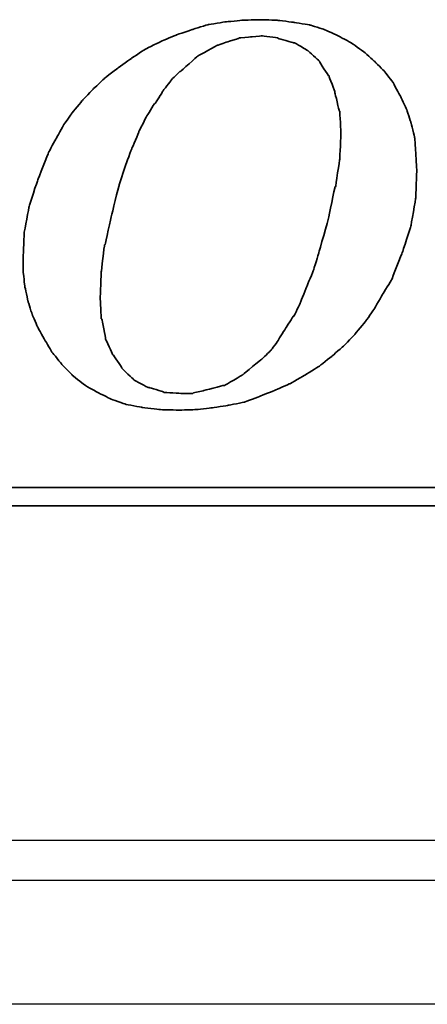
# Model space of a CAD drawing. Header units: millimetres. Extents: x 2891 to 6329, y -1599 to 860.
# Tile 94 of 256: x 3765 to 3770, y -1260 to -1248. Entities that reach past the tile are written whole.
import ezdxf
from ezdxf.lldxf.tags import DXFTag

# ---------------------------------------------------------------- set-up
doc = ezdxf.new("R2010")
doc.units = ezdxf.units.MM
doc.layers.get('0').update_dxf_attribs({"linetype": 'CONTINUOUS'})
doc.layers.add('DIM', color=4, linetype='CONTINUOUS')
doc.layers.add('layer 1', color=7, linetype='CONTINUOUS')
tags = doc.linetypes.add('DASHED', pattern=[25.72, 12.86, -12.86]).pattern_tags.tags
tags[6:7] = [DXFTag(74, 4), DXFTag(75, 0), DXFTag(340, '0'), DXFTag(46, 0.0), DXFTag(50, 0.0), DXFTag(44, 0.0), DXFTag(45, 0.0)]
tags[4:5] = [DXFTag(74, 4), DXFTag(75, 0), DXFTag(340, '0'), DXFTag(46, 0.0), DXFTag(50, 0.0), DXFTag(44, 0.0), DXFTag(45, 0.0)]

# ---------------------------------------------------------------- blocks, each defined once
blk = doc.blocks.new('TBI MOTION logo(完整正式版)')
at = {"layer": 'layer 1', "color": 22, "lineweight": 35}
for points, knots in [([(35.79625, -6.98375), (35.79625, -6.98375), (36.23125, -7.43875), (36.23125, -7.43875), (36.23125, -7.43875), (36.23125, -7.43875), (36.75625, -7.87125), (36.75625, -7.87125), (36.75625, -7.87125), (36.75625, -7.87125), (37.33125, -8.20375), (37.33125, -8.20375), (37.33125, -8.20375), (37.33125, -8.20375), (37.95625, -8.51875), (37.95625, -8.51875), (37.95625, -8.51875), (37.95625, -8.51875), (38.62625, -8.75875), (38.62625, -8.75875), (38.62625, -8.75875), (38.62625, -8.75875), (39.37125, -8.90375), (39.37125, -8.90375), (39.37125, -8.90375), (39.37125, -8.90375), (40.14125, -8.99875), (40.14125, -8.99875), (40.14125, -8.99875), (40.14125, -8.99875), (41.02625, -9.02375), (41.02625, -9.02375), (41.02625, -9.02375), (41.02625, -9.02375), (41.74625, -8.99875), (41.74625, -8.99875), (41.74625, -8.99875), (41.74625, -8.99875), (42.46625, -8.92375), (42.46625, -8.92375), (42.46625, -8.92375), (42.46625, -8.92375), (43.21125, -8.80625), (43.21125, -8.80625), (43.21125, -8.80625), (43.21125, -8.80625), (43.93125, -8.66375), (43.93125, -8.66375), (43.93125, -8.66375), (43.93125, -8.66375), (44.62625, -8.39875), (44.62625, -8.39875), (44.62625, -8.39875), (44.62625, -8.39875), (45.29625, -8.13375), (45.29625, -8.13375), (45.29625, -8.13375), (45.29625, -8.13375), (45.94625, -7.84375), (45.94625, -7.84375), (45.94625, -7.84375), (45.94625, -7.84375), (46.61625, -7.46375), (46.61625, -7.46375), (46.61625, -7.46375), (46.61625, -7.46375), (47.24125, -7.07875), (47.24125, -7.07875), (47.24125, -7.07875), (47.24125, -7.07875), (47.81625, -6.62375), (47.81625, -6.62375), (47.81625, -6.62375), (47.81625, -6.62375), (48.36875, -6.14375), (48.36875, -6.14375), (48.36875, -6.14375), (48.36875, -6.14375), (48.84625, -5.64125), (48.84625, -5.64125), (48.84625, -5.64125), (48.84625, -5.64125), (49.32625, -5.06375), (49.32625, -5.06375), (49.32625, -5.06375), (49.32625, -5.06375), (49.71125, -4.51374), (49.71125, -4.51374), (49.71125, -4.51374), (49.71125, -4.51374), (50.09625, -3.83874), (50.09625, -3.83874), (50.09625, -3.83874), (50.09625, -3.83874), (50.48125, -3.21374), (50.48125, -3.21374), (50.48125, -3.21374), (50.48125, -3.21374), (50.96125, -1.99125), (50.96125, -1.99125), (50.96125, -1.99125), (50.96125, -1.99125), (51.34375, -0.81875), (51.34375, -0.81875), (51.34375, -0.81875), (51.34375, -0.81875), (51.56125, 0.45624), (51.56125, 0.45624), (51.56125, 0.45624), (51.56125, 0.45624), (51.60625, 1.67624), (51.60625, 1.67624), (51.60625, 1.67624), (51.60625, 1.67624), (51.56125, 2.44625), (51.56125, 2.44625), (51.56125, 2.44625), (51.56125, 2.44625), (51.51125, 3.14125), (51.51125, 3.14125), (51.51125, 3.14125), (51.51125, 3.14125), (51.34375, 3.81125), (51.34375, 3.81125), (51.34375, 3.81125), (51.34375, 3.81125), (51.15125, 4.41125), (51.15125, 4.41125), (51.15125, 4.41125), (51.15125, 4.41125), (50.86125, 5.01125), (50.86125, 5.01125), (50.86125, 5.01125), (50.86125, 5.01125), (50.55125, 5.58875), (50.55125, 5.58875), (50.55125, 5.58875), (50.55125, 5.58875), (50.16625, 6.09125), (50.16625, 6.09125), (50.16625, 6.09125), (50.16625, 6.09125), (49.71125, 6.54875), (49.71125, 6.54875), (49.71125, 6.54875), (49.71125, 6.54875), (49.23125, 6.98125), (49.23125, 6.98125), (49.23125, 6.98125), (49.23125, 6.98125), (48.67875, 7.36625), (48.67875, 7.36625), (48.67875, 7.36625), (48.67875, 7.36625), (48.10375, 7.67625), (48.10375, 7.67625), (48.10375, 7.67625), (48.10375, 7.67625), (47.48125, 7.96375), (47.48125, 7.96375), (47.48125, 7.96375), (47.48125, 7.96375), (46.85625, 8.15625), (46.85625, 8.15625), (46.85625, 8.15625), (46.85625, 8.15625), (46.13625, 8.27624), (46.13625, 8.27624), (46.13625, 8.27624), (46.13625, 8.27624), (45.39125, 8.37125), (45.39125, 8.37125), (45.39125, 8.37125), (45.39125, 8.37125), (44.62625, 8.39624), (44.62625, 8.39624), (44.62625, 8.39624), (44.62625, 8.39624), (43.83625, 8.37125), (43.83625, 8.37125), (43.83625, 8.37125), (43.83625, 8.37125), (43.09125, 8.30125), (43.09125, 8.30125), (43.09125, 8.30125), (43.09125, 8.30125), (42.32125, 8.18125), (42.32125, 8.18125), (42.32125, 8.18125), (42.32125, 8.18125), (41.62875, 7.96375), (41.62875, 7.96375), (41.62875, 7.96375), (41.62875, 7.96375), (40.90625, 7.72625), (40.90625, 7.72625), (40.90625, 7.72625), (40.90625, 7.72625), (40.23624, 7.43625), (40.23624, 7.43625), (40.23624, 7.43625), (40.23624, 7.43625), (39.54124, 7.10125), (39.54124, 7.10125), (39.54124, 7.10125), (39.54124, 7.10125), (38.91625, 6.69125), (38.91625, 6.69125), (38.91625, 6.69125), (38.91625, 6.69125), (38.31625, 6.26125), (38.31625, 6.26125), (38.31625, 6.26125), (38.31625, 6.26125), (37.69125, 5.78125), (37.69125, 5.78125), (37.69125, 5.78125), (37.69125, 5.78125), (37.18625, 5.30125), (37.18625, 5.30125), (37.18625, 5.30125), (37.18625, 5.30125), (36.70625, 4.79624), (36.70625, 4.79624), (36.70625, 4.79624), (36.70625, 4.79624), (36.23125, 4.22125), (36.23125, 4.22125), (36.23125, 4.22125), (36.23125, 4.22125), (35.87124, 3.69375), (35.87124, 3.69375), (35.87124, 3.69375), (35.87124, 3.69375), (35.53125, 3.09125), (35.53125, 3.09125), (35.53125, 3.09125), (35.53125, 3.09125), (35.19875, 2.47125), (35.19875, 2.47125), (35.19875, 2.47125), (35.19875, 2.47125), (34.71625, 1.24625), (34.71625, 1.24625), (34.71625, 1.24625), (34.71625, 1.24625), (34.33125, 0.06874), (34.33125, 0.06874), (34.33125, 0.06874), (34.33125, 0.06874), (34.11625, -1.07875), (34.11625, -1.07875), (34.11625, -1.07875), (34.11625, -1.07875), (34.07125, -2.15875), (34.07125, -2.15875), (34.07125, -2.15875), (34.07125, -2.15875), (34.07125, -2.85375), (34.07125, -2.85375), (34.07125, -2.85375), (34.07125, -2.85375), (34.14125, -3.50375), (34.14125, -3.50375), (34.14125, -3.50375), (34.14125, -3.50375), (34.28625, -4.17375), (34.28625, -4.17375), (34.28625, -4.17375), (34.28625, -4.17375), (34.47625, -4.77624), (34.47625, -4.77624), (34.47625, -4.77624), (34.47625, -4.77624), (34.71625, -5.32625), (34.71625, -5.32625), (34.71625, -5.32625), (34.71625, -5.32625), (35.05375, -5.92875), (35.05375, -5.92875), (35.05375, -5.92875), (35.05375, -5.92875), (35.36375, -6.45375), (35.36375, -6.45375), (35.36375, -6.45375), (35.36375, -6.45375), (35.79625, -6.98375), (35.79625, -6.98375)], [0, 0, 0, 0, 0.01388889, 0.01388889, 0.01388889, 0.0138889, 0.02777778, 0.02777778, 0.02777778, 0.02777779, 0.04166667, 0.04166667, 0.04166667, 0.04166668, 0.05555556, 0.05555556, 0.05555556, 0.05555557, 0.06944444, 0.06944444, 0.06944444, 0.06944445, 0.08333333, 0.08333333, 0.08333333, 0.08333334, 0.09722222, 0.09722222, 0.09722222, 0.09722223, 0.11111111, 0.11111111, 0.11111111, 0.11111112, 0.125, 0.125, 0.125, 0.12500001, 0.13888889, 0.13888889, 0.13888889, 0.1388889, 0.15277778, 0.15277778, 0.15277778, 0.15277779, 0.16666667, 0.16666667, 0.16666667, 0.16666668, 0.18055556, 0.18055556, 0.18055556, 0.18055557, 0.19444444, 0.19444444, 0.19444444, 0.19444445, 0.20833333, 0.20833333, 0.20833333, 0.20833334, 0.22222222, 0.22222222, 0.22222222, 0.22222223, 0.23611111, 0.23611111, 0.23611111, 0.23611112, 0.25, 0.25, 0.25, 0.25000001, 0.26388889, 0.26388889, 0.26388889, 0.2638889, 0.27777778, 0.27777778, 0.27777778, 0.27777779, 0.29166667, 0.29166667, 0.29166667, 0.29166668, 0.30555556, 0.30555556, 0.30555556, 0.30555557, 0.31944444, 0.31944444, 0.31944444, 0.31944445, 0.33333333, 0.33333333, 0.33333333, 0.33333334, 0.34722222, 0.34722222, 0.34722222, 0.34722223, 0.36111111, 0.36111111, 0.36111111, 0.36111112, 0.375, 0.375, 0.375, 0.37500001, 0.38888889, 0.38888889, 0.38888889, 0.3888889, 0.40277778, 0.40277778, 0.40277778, 0.40277779, 0.41666667, 0.41666667, 0.41666667, 0.41666668, 0.43055556, 0.43055556, 0.43055556, 0.43055557, 0.44444444, 0.44444444, 0.44444444, 0.44444445, 0.45833333, 0.45833333, 0.45833333, 0.45833334, 0.47222222, 0.47222222, 0.47222222, 0.47222223, 0.48611111, 0.48611111, 0.48611111, 0.48611112, 0.5, 0.5, 0.5, 0.50000001, 0.51388889, 0.51388889, 0.51388889, 0.5138889, 0.52777778, 0.52777778, 0.52777778, 0.52777779, 0.54166667, 0.54166667, 0.54166667, 0.54166668, 0.55555556, 0.55555556, 0.55555556, 0.55555557, 0.56944444, 0.56944444, 0.56944444, 0.56944445, 0.58333333, 0.58333333, 0.58333333, 0.58333334, 0.59722222, 0.59722222, 0.59722222, 0.59722223, 0.61111111, 0.61111111, 0.61111111, 0.61111112, 0.625, 0.625, 0.625, 0.62500001, 0.63888889, 0.63888889, 0.63888889, 0.6388889, 0.65277778, 0.65277778, 0.65277778, 0.65277779, 0.66666667, 0.66666667, 0.66666667, 0.66666668, 0.68055556, 0.68055556, 0.68055556, 0.68055557, 0.69444444, 0.69444444, 0.69444444, 0.69444445, 0.70833333, 0.70833333, 0.70833333, 0.70833334, 0.72222222, 0.72222222, 0.72222222, 0.72222223, 0.73611111, 0.73611111, 0.73611111, 0.73611112, 0.75, 0.75, 0.75, 0.75000001, 0.76388889, 0.76388889, 0.76388889, 0.7638889, 0.77777778, 0.77777778, 0.77777778, 0.77777779, 0.79166667, 0.79166667, 0.79166667, 0.79166668, 0.80555556, 0.80555556, 0.80555556, 0.80555557, 0.81944444, 0.81944444, 0.81944444, 0.81944445, 0.83333333, 0.83333333, 0.83333333, 0.83333334, 0.84722222, 0.84722222, 0.84722222, 0.84722223, 0.86111111, 0.86111111, 0.86111111, 0.86111112, 0.875, 0.875, 0.875, 0.87500001, 0.88888889, 0.88888889, 0.88888889, 0.8888889, 0.90277778, 0.90277778, 0.90277778, 0.90277779, 0.91666667, 0.91666667, 0.91666667, 0.91666668, 0.93055556, 0.93055556, 0.93055556, 0.93055557, 0.94444444, 0.94444444, 0.94444444, 0.94444445, 0.95833333, 0.95833333, 0.95833333, 0.95833334, 0.97222222, 0.97222222, 0.97222222, 0.97222223, 0.98611111, 0.98611111, 0.98611111, 0.98611112, 1, 1, 1, 1]), ([(38.33875, 1.03124), (38.33875, 1.03124), (38.62625, 1.89625), (38.62625, 1.89625), (38.62625, 1.89625), (38.62625, 1.89625), (38.91625, 2.66375), (38.91625, 2.66375), (38.91625, 2.66375), (38.91625, 2.66375), (39.22625, 3.38125), (39.22625, 3.38125), (39.22625, 3.38125), (39.22625, 3.38125), (39.22625, 3.40624), (39.22625, 3.40624), (39.22625, 3.40624), (39.22625, 3.40624), (39.56124, 4.07624), (39.56124, 4.07624), (39.56124, 4.07624), (39.56124, 4.07624), (39.92125, 4.65125), (39.92125, 4.65125), (39.92125, 4.65125), (39.92125, 4.65125), (39.94625, 4.65125), (39.94625, 4.65125), (39.94625, 4.65125), (39.94625, 4.65125), (40.28125, 5.17875), (40.28125, 5.17875), (40.28125, 5.17875), (40.28125, 5.17875), (40.28125, 5.20375), (40.28125, 5.20375), (40.28125, 5.20375), (40.28125, 5.20375), (40.66875, 5.68625), (40.66875, 5.68625), (40.66875, 5.68625), (40.66875, 5.68625), (40.66875, 5.70625), (40.66875, 5.70625), (40.66875, 5.70625), (40.66875, 5.70625), (41.05124, 6.09125), (41.05124, 6.09125), (41.05124, 6.09125), (41.05124, 6.09125), (41.07625, 6.09125), (41.07625, 6.09125), (41.07625, 6.09125), (41.07625, 6.09125), (41.84125, 6.76625), (41.84125, 6.76625), (41.84125, 6.76625), (41.84125, 6.76625), (41.86625, 6.78625), (41.86625, 6.78625), (41.86625, 6.78625), (41.86625, 6.78625), (42.73125, 7.26624), (42.73125, 7.26624), (42.73125, 7.26624), (42.73125, 7.26624), (42.75625, 7.26624), (42.75625, 7.26624), (42.75625, 7.26624), (42.75625, 7.26624), (43.18625, 7.41125), (43.18625, 7.41125), (43.18625, 7.41125), (43.18625, 7.41125), (43.64125, 7.55625), (43.64125, 7.55625), (43.64125, 7.55625), (43.64125, 7.55625), (43.66625, 7.55625), (43.66625, 7.55625), (43.66625, 7.55625), (43.66625, 7.55625), (43.69125, 7.58124), (43.69125, 7.58124), (43.69125, 7.58124), (43.69125, 7.58124), (44.19125, 7.62625), (44.19125, 7.62625), (44.19125, 7.62625), (44.19125, 7.62625), (44.67125, 7.67625), (44.67125, 7.67625), (44.67125, 7.67625), (44.67125, 7.67625), (44.69625, 7.67625), (44.69625, 7.67625), (44.69625, 7.67625), (44.69625, 7.67625), (45.41875, 7.58124), (45.41875, 7.58124), (45.41875, 7.58124), (45.41875, 7.58124), (45.44125, 7.55625), (45.44125, 7.55625), (45.44125, 7.55625), (45.44125, 7.55625), (46.11125, 7.36625), (46.11125, 7.36625), (46.11125, 7.36625), (46.11125, 7.36625), (46.13625, 7.36625), (46.13625, 7.36625), (46.13625, 7.36625), (46.13625, 7.36625), (46.15875, 7.36625), (46.15875, 7.36625), (46.15875, 7.36625), (46.15875, 7.36625), (46.73625, 7.02624), (46.73625, 7.02624), (46.73625, 7.02624), (46.73625, 7.02624), (46.76125, 7.00624), (46.76125, 7.00624), (46.76125, 7.00624), (46.76125, 7.00624), (47.24125, 6.57124), (47.24125, 6.57124), (47.24125, 6.57124), (47.24125, 6.57124), (47.26625, 6.54875), (47.26625, 6.54875), (47.26625, 6.54875), (47.26625, 6.54875), (47.26625, 6.52375), (47.26625, 6.52375), (47.26625, 6.52375), (47.26625, 6.52375), (47.67375, 5.89875), (47.67375, 5.89875), (47.67375, 5.89875), (47.67375, 5.89875), (47.69625, 5.89875), (47.69625, 5.89875), (47.69625, 5.89875), (47.69625, 5.89875), (47.69625, 5.87625), (47.69625, 5.87625), (47.69625, 5.87625), (47.69625, 5.87625), (47.96125, 5.15625), (47.96125, 5.15625), (47.96125, 5.15625), (47.96125, 5.15625), (47.96125, 5.13125), (47.96125, 5.13125), (47.96125, 5.13125), (47.96125, 5.13125), (48.15125, 4.31875), (48.15125, 4.31875), (48.15125, 4.31875), (48.15125, 4.31875), (48.17625, 4.31875), (48.17625, 4.31875), (48.17625, 4.31875), (48.17625, 4.31875), (48.17625, 4.29125), (48.17625, 4.29125), (48.17625, 4.29125), (48.17625, 4.29125), (48.22625, 3.33125), (48.22625, 3.33125), (48.22625, 3.33125), (48.22625, 3.33125), (48.22625, 3.30875), (48.22625, 3.30875), (48.22625, 3.30875), (48.22625, 3.30875), (48.17625, 2.20624), (48.17625, 2.20624), (48.17625, 2.20624), (48.17625, 2.20624), (48.17625, 2.18124), (48.17625, 2.18124), (48.17625, 2.18124), (48.17625, 2.18124), (47.98375, 0.93624), (47.98375, 0.93624), (47.98375, 0.93624), (47.98375, 0.93624), (47.96125, 0.93624), (47.96125, 0.93624), (47.96125, 0.93624), (47.96125, 0.93624), (47.67375, -0.45874), (47.67375, -0.45874), (47.67375, -0.45874), (47.67375, -0.45874), (47.24125, -1.99125), (47.24125, -1.99125), (47.24125, -1.99125), (47.24125, -1.99125), (47.24125, -2.01874), (47.24125, -2.01874), (47.24125, -2.01874), (47.24125, -2.01874), (47.00125, -2.78375), (47.00125, -2.78375), (47.00125, -2.78375), (47.00125, -2.78375), (46.71125, -3.50375), (46.71125, -3.50375), (46.71125, -3.50375), (46.71125, -3.50375), (46.42625, -4.19875), (46.42625, -4.19875), (46.42625, -4.19875), (46.42625, -4.19875), (46.42625, -4.22375), (46.42625, -4.22375), (46.42625, -4.22375), (46.42625, -4.22375), (46.13625, -4.82374), (46.13625, -4.82374), (46.13625, -4.82374), (46.13625, -4.82374), (46.11125, -4.82374), (46.11125, -4.82374), (46.11125, -4.82374), (46.11125, -4.82374), (45.77625, -5.35125), (45.77625, -5.35125), (45.77625, -5.35125), (45.77625, -5.35125), (45.44125, -5.87875), (45.44125, -5.87875), (45.44125, -5.87875), (45.44125, -5.87875), (45.44125, -5.90375), (45.44125, -5.90375), (45.44125, -5.90375), (45.44125, -5.90375), (45.10625, -6.35875), (45.10625, -6.35875), (45.10625, -6.35875), (45.10625, -6.35875), (45.08125, -6.38375), (45.08125, -6.38375), (45.08125, -6.38375), (45.08125, -6.38375), (44.69625, -6.74375), (44.69625, -6.74375), (44.69625, -6.74375), (44.69625, -6.74375), (43.88375, -7.41625), (43.88375, -7.41625), (43.88375, -7.41625), (43.88375, -7.41625), (43.85625, -7.43875), (43.85625, -7.43875), (43.85625, -7.43875), (43.85625, -7.43875), (43.04125, -7.91875), (43.04125, -7.91875), (43.04125, -7.91875), (43.04125, -7.91875), (43.01625, -7.91875), (43.01625, -7.91875), (43.01625, -7.91875), (43.01625, -7.91875), (42.99625, -7.91875), (42.99625, -7.91875), (42.99625, -7.91875), (42.99625, -7.91875), (42.08125, -8.15875), (42.08125, -8.15875), (42.08125, -8.15875), (42.08125, -8.15875), (41.65125, -8.25625), (41.65125, -8.25625), (41.65125, -8.25625), (41.65125, -8.25625), (41.62875, -8.27875), (41.62875, -8.27875), (41.62875, -8.27875), (41.62875, -8.27875), (41.60125, -8.27875), (41.60125, -8.27875), (41.60125, -8.27875), (41.60125, -8.27875), (41.12125, -8.27875), (41.12125, -8.27875), (41.12125, -8.27875), (41.12125, -8.27875), (40.35624, -8.23125), (40.35624, -8.23125), (40.35624, -8.23125), (40.35624, -8.23125), (40.33125, -8.23125), (40.33125, -8.23125), (40.33125, -8.23125), (40.33125, -8.23125), (40.30625, -8.20375), (40.30625, -8.20375), (40.30625, -8.20375), (40.30625, -8.20375), (39.68375, -8.01375), (39.68375, -8.01375), (39.68375, -8.01375), (39.68375, -8.01375), (39.66124, -8.01375), (39.66124, -8.01375), (39.66124, -8.01375), (39.66124, -8.01375), (39.63625, -8.01375), (39.63625, -8.01375), (39.63625, -8.01375), (39.63625, -8.01375), (39.01125, -7.67875), (39.01125, -7.67875), (39.01125, -7.67875), (39.01125, -7.67875), (38.98875, -7.65375), (38.98875, -7.65375), (38.98875, -7.65375), (38.98875, -7.65375), (38.48625, -7.17375), (38.48625, -7.17375), (38.48625, -7.17375), (38.48625, -7.17375), (38.45875, -7.14875), (38.45875, -7.14875), (38.45875, -7.14875), (38.45875, -7.14875), (38.45875, -7.12875), (38.45875, -7.12875), (38.45875, -7.12875), (38.45875, -7.12875), (38.07625, -6.54875), (38.07625, -6.54875), (38.07625, -6.54875), (38.07625, -6.54875), (38.05125, -6.54875), (38.05125, -6.54875), (38.05125, -6.54875), (38.05125, -6.54875), (38.05125, -6.52875), (38.05125, -6.52875), (38.05125, -6.52875), (38.05125, -6.52875), (37.74125, -5.85375), (37.74125, -5.85375), (37.74125, -5.85375), (37.74125, -5.85375), (37.74125, -5.82875), (37.74125, -5.82875), (37.74125, -5.82875), (37.74125, -5.82875), (37.57375, -4.96875), (37.57375, -4.96875), (37.57375, -4.96875), (37.57375, -4.96875), (37.54625, -4.94375), (37.54625, -4.94375), (37.54625, -4.94375), (37.54625, -4.94375), (37.50125, -4.03375), (37.50125, -4.03375), (37.50125, -4.03375), (37.50125, -4.03375), (37.50125, -4.00875), (37.50125, -4.00875), (37.50125, -4.00875), (37.50125, -4.00875), (37.54625, -2.85375), (37.54625, -2.85375), (37.54625, -2.85375), (37.54625, -2.85375), (37.69125, -1.65875), (37.69125, -1.65875), (37.69125, -1.65875), (37.69125, -1.65875), (37.71624, -1.63375), (37.71624, -1.63375), (37.71624, -1.63375), (37.71624, -1.63375), (38.00375, -0.33875), (38.00375, -0.33875), (38.00375, -0.33875), (38.00375, -0.33875), (38.33875, 1.00624), (38.33875, 1.00624), (38.33875, 1.00624), (38.33875, 1.00624), (38.33875, 1.03124), (38.33875, 1.03124)], [0, 0, 0, 0, 0.01010101, 0.01010101, 0.01010101, 0.01010102, 0.02020202, 0.02020202, 0.02020202, 0.02020203, 0.03030303, 0.03030303, 0.03030303, 0.03030304, 0.04040404, 0.04040404, 0.04040404, 0.04040405, 0.05050505, 0.05050505, 0.05050505, 0.05050506, 0.06060606, 0.06060606, 0.06060606, 0.06060607, 0.07070707, 0.07070707, 0.07070707, 0.07070708, 0.08080808, 0.08080808, 0.08080808, 0.08080809, 0.09090909, 0.09090909, 0.09090909, 0.0909091, 0.1010101, 0.1010101, 0.1010101, 0.10101011, 0.11111111, 0.11111111, 0.11111111, 0.11111112, 0.12121212, 0.12121212, 0.12121212, 0.12121213, 0.13131313, 0.13131313, 0.13131313, 0.13131314, 0.14141414, 0.14141414, 0.14141414, 0.14141415, 0.15151515, 0.15151515, 0.15151515, 0.15151516, 0.16161616, 0.16161616, 0.16161616, 0.16161617, 0.17171717, 0.17171717, 0.17171717, 0.17171718, 0.18181818, 0.18181818, 0.18181818, 0.18181819, 0.19191919, 0.19191919, 0.19191919, 0.1919192, 0.2020202, 0.2020202, 0.2020202, 0.20202021, 0.21212121, 0.21212121, 0.21212121, 0.21212122, 0.22222222, 0.22222222, 0.22222222, 0.22222223, 0.23232323, 0.23232323, 0.23232323, 0.23232324, 0.24242424, 0.24242424, 0.24242424, 0.24242425, 0.25252525, 0.25252525, 0.25252525, 0.25252526, 0.26262626, 0.26262626, 0.26262626, 0.26262627, 0.27272727, 0.27272727, 0.27272727, 0.27272728, 0.28282828, 0.28282828, 0.28282828, 0.28282829, 0.29292929, 0.29292929, 0.29292929, 0.2929293, 0.3030303, 0.3030303, 0.3030303, 0.30303031, 0.31313131, 0.31313131, 0.31313131, 0.31313132, 0.32323232, 0.32323232, 0.32323232, 0.32323233, 0.33333333, 0.33333333, 0.33333333, 0.33333334, 0.34343434, 0.34343434, 0.34343434, 0.34343435, 0.35353535, 0.35353535, 0.35353535, 0.35353536, 0.36363636, 0.36363636, 0.36363636, 0.36363637, 0.37373737, 0.37373737, 0.37373737, 0.37373738, 0.38383838, 0.38383838, 0.38383838, 0.38383839, 0.39393939, 0.39393939, 0.39393939, 0.3939394, 0.4040404, 0.4040404, 0.4040404, 0.40404041, 0.41414141, 0.41414141, 0.41414141, 0.41414142, 0.42424242, 0.42424242, 0.42424242, 0.42424243, 0.43434343, 0.43434343, 0.43434343, 0.43434344, 0.44444444, 0.44444444, 0.44444444, 0.44444445, 0.45454545, 0.45454545, 0.45454545, 0.45454546, 0.46464646, 0.46464646, 0.46464646, 0.46464647, 0.47474747, 0.47474747, 0.47474747, 0.47474748, 0.48484848, 0.48484848, 0.48484848, 0.48484849, 0.49494949, 0.49494949, 0.49494949, 0.4949495, 0.50505051, 0.50505051, 0.50505051, 0.50505052, 0.51515152, 0.51515152, 0.51515152, 0.51515153, 0.52525253, 0.52525253, 0.52525253, 0.52525254, 0.53535354, 0.53535354, 0.53535354, 0.53535355, 0.54545455, 0.54545455, 0.54545455, 0.54545456, 0.55555556, 0.55555556, 0.55555556, 0.55555557, 0.56565657, 0.56565657, 0.56565657, 0.56565658, 0.57575758, 0.57575758, 0.57575758, 0.57575759, 0.58585859, 0.58585859, 0.58585859, 0.5858586, 0.5959596, 0.5959596, 0.5959596, 0.59595961, 0.60606061, 0.60606061, 0.60606061, 0.60606062, 0.61616162, 0.61616162, 0.61616162, 0.61616163, 0.62626263, 0.62626263, 0.62626263, 0.62626264, 0.63636364, 0.63636364, 0.63636364, 0.63636365, 0.64646465, 0.64646465, 0.64646465, 0.64646466, 0.65656566, 0.65656566, 0.65656566, 0.65656567, 0.66666667, 0.66666667, 0.66666667, 0.66666668, 0.67676768, 0.67676768, 0.67676768, 0.67676769, 0.68686869, 0.68686869, 0.68686869, 0.6868687, 0.6969697, 0.6969697, 0.6969697, 0.69696971, 0.70707071, 0.70707071, 0.70707071, 0.70707072, 0.71717172, 0.71717172, 0.71717172, 0.71717173, 0.72727273, 0.72727273, 0.72727273, 0.72727274, 0.73737374, 0.73737374, 0.73737374, 0.73737375, 0.74747475, 0.74747475, 0.74747475, 0.74747476, 0.75757576, 0.75757576, 0.75757576, 0.75757577, 0.76767677, 0.76767677, 0.76767677, 0.76767678, 0.77777778, 0.77777778, 0.77777778, 0.77777779, 0.78787879, 0.78787879, 0.78787879, 0.7878788, 0.7979798, 0.7979798, 0.7979798, 0.79797981, 0.80808081, 0.80808081, 0.80808081, 0.80808082, 0.81818182, 0.81818182, 0.81818182, 0.81818183, 0.82828283, 0.82828283, 0.82828283, 0.82828284, 0.83838384, 0.83838384, 0.83838384, 0.83838385, 0.84848485, 0.84848485, 0.84848485, 0.84848486, 0.85858586, 0.85858586, 0.85858586, 0.85858587, 0.86868687, 0.86868687, 0.86868687, 0.86868688, 0.87878788, 0.87878788, 0.87878788, 0.87878789, 0.88888889, 0.88888889, 0.88888889, 0.8888889, 0.8989899, 0.8989899, 0.8989899, 0.89898991, 0.90909091, 0.90909091, 0.90909091, 0.90909092, 0.91919192, 0.91919192, 0.91919192, 0.91919193, 0.92929293, 0.92929293, 0.92929293, 0.92929294, 0.93939394, 0.93939394, 0.93939394, 0.93939395, 0.94949495, 0.94949495, 0.94949495, 0.94949496, 0.95959596, 0.95959596, 0.95959596, 0.95959597, 0.96969697, 0.96969697, 0.96969697, 0.96969698, 0.97979798, 0.97979798, 0.97979798, 0.97979799, 0.98989899, 0.98989899, 0.98989899, 0.989899, 1, 1, 1, 1]), ([(75.90875, -9.47875), (75.90875, -9.47875), (75.90875, -12.28625), (75.90875, -12.28625), (75.90875, -12.28625), (75.90875, -12.28625), (75.90875, -12.47875), (75.90875, -12.47875), (75.90875, -12.47875), (75.90875, -12.47875), (75.71625, -12.47875), (75.71625, -12.47875), (75.71625, -12.47875), (75.71625, -12.47875), (-88.32875, -12.47875), (-88.32875, -12.47875), (-88.32875, -12.47875), (-88.32875, -12.47875), (-88.32875, -13.29375), (-88.32875, -13.29375), (-88.32875, -13.29375), (-88.32875, -13.29375), (82.89125, -13.29375), (82.89125, -13.29375), (82.89125, -13.29375), (82.89125, -13.29375), (75.90875, -9.47875), (75.90875, -9.47875)], [0, 0, 0, 0, 0.14285714, 0.14285714, 0.14285714, 0.14285715, 0.28571429, 0.28571429, 0.28571429, 0.2857143, 0.42857143, 0.42857143, 0.42857143, 0.42857144, 0.57142857, 0.57142857, 0.57142857, 0.57142858, 0.71428571, 0.71428571, 0.71428571, 0.71428572, 0.85714286, 0.85714286, 0.85714286, 0.85714287, 1, 1, 1, 1])]:
    blk.add_open_spline(points, degree=3, knots=knots, dxfattribs=at)

msp = doc.modelspace()

# ---------------------------------------------------------------- linework, layer by layer
at = {"linetype": 'Continuous'}
msp.add_line((3897.778, -1258.321), (3639.29, -1258.321), dxfattribs=at)
at = {"linetype": 'DASHED'}
msp.add_line((3897.284, -1260.37), (3639.29, -1260.371), dxfattribs=at)
at = {"linetype": 'Continuous'}
msp.add_open_spline([(3897.658, -1258.821), (3639.29, -1258.821)], degree=1, dxfattribs=at)

# ---------------------------------------------------------------- block references
at = {"layer": 'DIM', "color": 7, "xscale": 0.2802190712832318, "yscale": 0.2802190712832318, "zscale": 0.2802190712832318}
msp.add_blockref('TBI MOTION logo(完整正式版)', (3755.532, -1250.414), dxfattribs=at)

doc.saveas('drawing.dxf')
